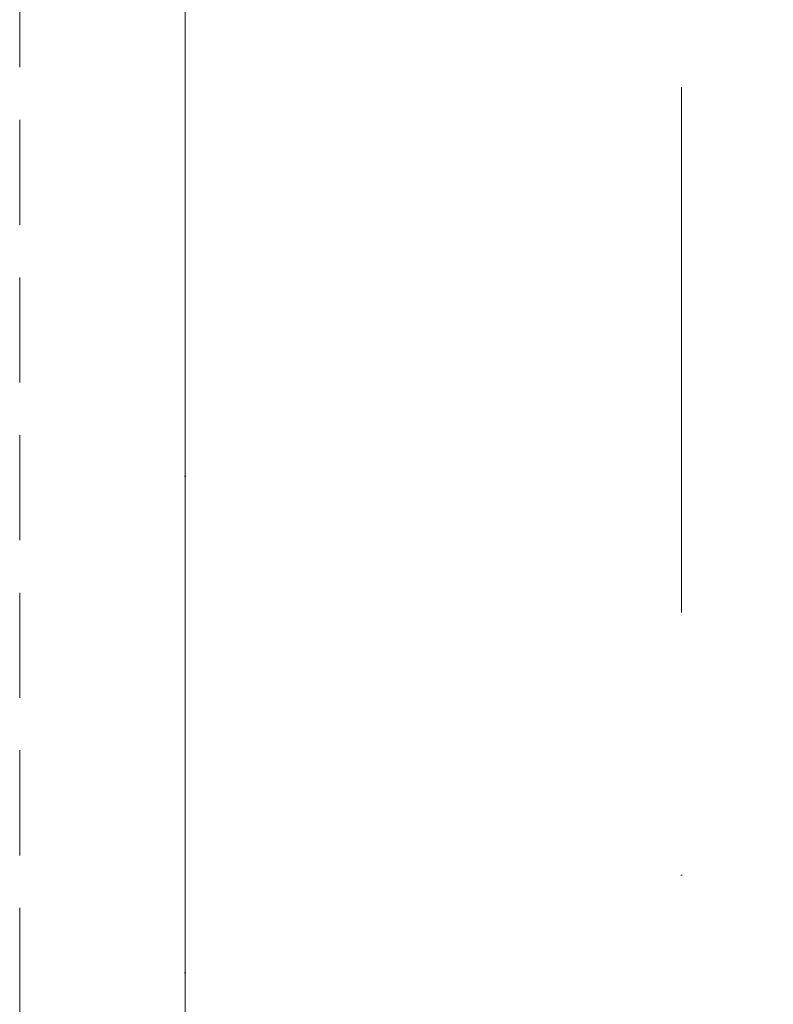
# Model space of a CAD drawing. Header units: millimetres. Extents: x 144573 to 336993, y 74252 to 247042.
# Tile 171 of 256: x 147061 to 147517, y 194868 to 195463. Entities that reach past the tile are written whole.
import ezdxf

# ---------------------------------------------------------------- set-up
doc = ezdxf.new("R2010")
doc.units = ezdxf.units.MM
for name, pattern in [('CK_Čerchovaná 50', [6, 3, -1.5, 0, -1.5]), ('ČERCHOVANÁ', [25.4, 12.7, -6.35, 0, -6.35]), ('ČÁRKOVANÁ', [19.05, 12.7, -6.35])]:
    doc.linetypes.add(name, pattern=pattern)
for name, color, linetype, lineweight in [('FASÁDA DETAILNÍ', 255, 'Continuous', 0), ('NOVA', 255, 'Continuous', 0), ('OSY', 255, 'Continuous', 0), ('TENKA', 255, 'Continuous', 0)]:
    doc.layers.add(name, color=color, linetype=linetype, lineweight=lineweight)

msp = doc.modelspace()

# ---------------------------------------------------------------- linework, layer by layer
at = {"layer": 'FASÁDA DETAILNÍ', "linetype": 'ČÁRKOVANÁ', "ltscale": 5}
msp.add_lwpolyline([(172961.48, 174955.259), (147061.48, 174955.259), (147061.48, 197955.259), (172961.48, 197955.259)], close=True, dxfattribs=at)
at = {"layer": 'NOVA'}
msp.add_line((147161.48, 191512.759), (147161.48, 197855.259), dxfattribs=at)
at = {"layer": 'NOVA', "ltscale": 5}
msp.add_line((147161.48, 191512.759), (147161.48, 197855.259), dxfattribs=at)
at = {"layer": 'OSY', "linetype": 'ČERCHOVANÁ', "ltscale": 25}
msp.add_line((147461.48, 199232.667), (147461.48, 174158.02), dxfattribs=at)
at = {"layer": 'TENKA', "linetype": 'CK_Čerchovaná 50', "ltscale": 50}
msp.add_line((147161.48, 174855.259), (147161.48, 198055.259), dxfattribs=at)
at = {"layer": 'TENKA', "ltscale": 20}
msp.add_line((147161.48, 193692.759), (147161.48, 197855.259), dxfattribs=at)

doc.saveas('drawing.dxf')
